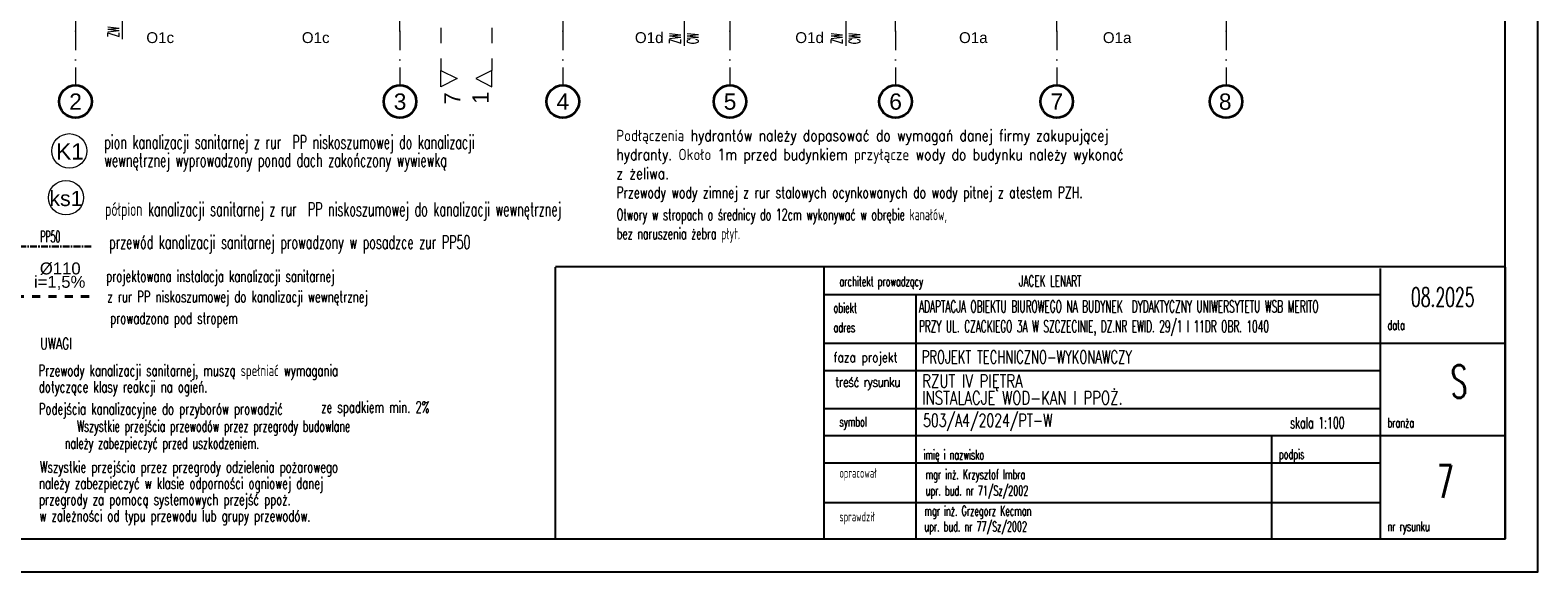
# Model space of a CAD drawing. Header units: millimetres. Extents: x -34676 to 172266, y 39940 to 476087.
# Tile 244 of 256: x 28026 to 55806, y 412767 to 422748. Entities that reach past the tile are written whole.
import ezdxf
from ezdxf.lldxf.tags import DXFTag

# ---------------------------------------------------------------- set-up
doc = ezdxf.new("R2010")
doc.units = ezdxf.units.MM
doc.header["$MEASUREMENT"] = 0
for name, pattern in [('DASHED', [2, 1, -1]), ('Kropki i Kreski', [6.702778, 3.527778, -1.763889, 0, -1.411111]), ('MITTE', [2, 1.25, -0.25, 0.25, -0.25]), ('Przerywana', [5.644444, 2.822222, -2.822222])]:
    doc.linetypes.add(name, pattern=pattern)
doc.layers.add('#ks', color=34, linetype='Continuous', lineweight=30)
for name, color, linetype in [('#opisy', 7, 'Continuous'), ('#podkład', 252, 'Continuous'), ('0_Nr_pióra__1', 7, 'Continuous'), ('_TABELA', 7, 'Continuous'), ('IS_Text_Armatury_Wodociag', 7, 'Continuous'), ('IS_Text_Pion_Wodociag', 7, 'Continuous'), ('Konstrukcja - Siatka mod', 7, 'Continuous'), ('Znaczniki - Przekroje', 7, 'Continuous'), ('Znaczniki okien Archicada', 7, 'Continuous')]:
    doc.layers.add(name, color=color, linetype=linetype)
doc.layers.add('IS_Opisy_działek_Wodociag', color=7, linetype='SOLID', true_color=0x000000)
doc.styles.add('MtXpl_Arial', font='arial.ttf', dxfattribs={"height": 0.2})
doc.styles.add('ROMANS', font='romans', dxfattribs={"width": 0.6})
doc.styles.get("Standard").update_dxf_attribs({"font": 'arial.ttf'})
doc.styles.add('STYL_AUTOMATYCZNY_1', font='arial.ttf')
doc.styles.add('STYL_AUTOMATYCZNY_6', font='txt')
tags = doc.linetypes.add('SOLID', pattern=[10, 10, 0]).pattern_tags.tags
tags[6:7] = [DXFTag(74, 4), DXFTag(75, 0), DXFTag(340, '0'), DXFTag(46, 0.0), DXFTag(50, 0.0), DXFTag(44, 0.0), DXFTag(45, 0.0)]
tags[4:5] = [DXFTag(74, 4), DXFTag(75, 0), DXFTag(340, '0'), DXFTag(46, 0.0), DXFTag(50, 0.0), DXFTag(44, 0.0), DXFTag(45, 0.0)]

# ---------------------------------------------------------------- blocks, each defined once
blk = doc.blocks.new('tsfdcsa')
at = {"layer": 'Konstrukcja - Siatka mod', "color": 252, "linetype": 'Kropki i Kreski', "lineweight": 13, "ltscale": 100}
for p, q in [((28468, 117496), (28468, 100532)), ((34448, 100532), (34448, 117496)), ((37448, 117501), (37448, 100532)), ((40528, 117496), (40528, 100532)), ((43578, 100532), (43578, 117496)), ((46548, 100532), (46548, 117496)), ((49668, 117496), (49668, 100532)), ((28468, 100532), (28468, 99532)), ((34448, 100532), (34448, 99532)), ((37448, 100532), (37448, 99532)), ((40528, 100532), (40528, 99532)), ((43578, 100532), (43578, 99532)), ((46548, 100532), (46548, 99532)), ((49668, 100532), (49668, 99532))]:
    blk.add_line(p, q, dxfattribs=at)
at = {"layer": 'Konstrukcja - Siatka mod', "color": 252, "linetype": 'Continuous', "lineweight": 35, "ltscale": 100}
for centre in [(28468, 99232), (34448, 99232), (37448, 99232), (40528, 99232), (43578, 99232), (46548, 99232), (49668, 99232)]:
    blk.add_circle(centre, 300, dxfattribs=at)
at = {"layer": 'Konstrukcja - Siatka mod', "color": 252, "linetype": 'Kropki i Kreski', "lineweight": 13, "ltscale": 100}
for p in [(28468, 100532), (28468, 100532), (34448, 100532), (34448, 100532), (37448, 100532), (37448, 100532), (40528, 100532), (40528, 100532), (43578, 100532), (43578, 100532), (46548, 100532), (46548, 100532), (49668, 100532), (49668, 100532)]:
    blk.add_point(p, dxfattribs=at)
at = {"layer": 'Znaczniki - Przekroje', "color": 252, "linetype": 'Przerywana', "lineweight": 13, "ltscale": 100}
for p, q in [((35202, 101154), (35202, 99804)), ((36143, 101154), (36143, 99804))]:
    blk.add_line(p, q, dxfattribs=at)
at = {"layer": 'Znaczniki - Przekroje', "color": 252, "linetype": 'Continuous', "lineweight": 13, "ltscale": 100, "flags": 128}
for points in [[(35202, 99504), (35202, 99804), (35502, 99654)], [(36143, 99504), (36143, 99804), (35843, 99654)]]:
    blk.add_lwpolyline(points, close=True, dxfattribs=at)
at = {"layer": 'Konstrukcja - Siatka mod', "color": 252, "linetype": 'Continuous', "lineweight": 13, "style": 'MtXpl_Arial'}
blk.add_text('8', height=300, dxfattribs=at).set_placement((49536, 99081))
at = {"layer": 'Konstrukcja - Siatka mod', "color": 252, "linetype": 'Continuous', "lineweight": 13, "char_height": 300, "attachment_point": 1, "style": 'STYL_AUTOMATYCZNY_1'}
for s, insert in [('\\A1;{\\pql;\\pt0;\\fArial|b0|i0|c238|p0;\\W1.000000;2}', (28353, 99382)), ('\\A1;{\\pql;\\pt0;\\fArial|b0|i0|c238|p0;\\W1.000000;3}', (34333, 99382)), ('\\A1;{\\pql;\\pt0;\\fArial|b0|i0|c238|p0;\\W1.000000;4}', (37333, 99382)), ('\\A1;{\\pql;\\pt0;\\fArial|b0|i0|c238|p0;\\W1.000000;5}', (40413, 99382)), ('\\A1;{\\pql;\\pt0;\\fArial|b0|i0|c238|p0;\\W1.000000;6}', (43463, 99382)), ('\\A1;{\\pql;\\pt0;\\fArial|b0|i0|c238|p0;\\W1.000000;7}', (46433, 99382))]:
    blk.add_mtext(s, dxfattribs=dict(at, insert=insert))
at = {"layer": 'Znaczniki - Przekroje', "color": 252, "linetype": 'Continuous', "lineweight": 13, "char_height": 300, "rotation": 90, "style": 'STYL_AUTOMATYCZNY_6'}
for s, insert, attachment_point in [('\\A1;{\\pql;\\pt0;\\fGeneva CE|b0|i0|c0|p0;\\W1.000000;7}', (35562, 99178), 7), ('\\A1;{\\pqr;\\pt0;\\fGeneva CE|b0|i0|c0|p0;\\W1.000000;1}', (36083, 99414), 9)]:
    blk.add_mtext(s, dxfattribs=dict(at, insert=insert, attachment_point=attachment_point))
at = {"layer": 'Znaczniki okien Archicada', "color": 252, "linetype": 'Continuous', "lineweight": 15, "char_height": 200, "attachment_point": 7, "style": 'STYL_AUTOMATYCZNY_1'}
for s, insert in [('\\A1;{\\pql;\\pt0;\\fArial|b0|i0|c238|p0;\\W1.000000;O1c\\fArial|b0|i0|c238|p0;\\W1.000000;\\fArial|b0|i0|c238|p0;\\W1.000000;\\fArial|b0|i0|c238|p0;\\W1.000000;}', (29774, 100307)), ('\\A1;{\\pql;\\pt0;\\fArial|b0|i0|c238|p0;\\W1.000000;O1c\\fArial|b0|i0|c238|p0;\\W1.000000;\\fArial|b0|i0|c238|p0;\\W1.000000;\\fArial|b0|i0|c238|p0;\\W1.000000;}', (32639, 100307)), ('\\A1;{\\pql;\\pt0;\\fArial|b0|i0|c238|p0;\\W1.000000;O1d\\fArial|b0|i0|c238|p0;\\W1.000000;\\fArial|b0|i0|c238|p0;\\W1.000000;\\fArial|b0|i0|c238|p0;\\W1.000000;}', (38776, 100307)), ('\\A1;{\\pql;\\pt0;\\fArial|b0|i0|c238|p0;\\W1.000000;O1d\\fArial|b0|i0|c238|p0;\\W1.000000;\\fArial|b0|i0|c238|p0;\\W1.000000;\\fArial|b0|i0|c238|p0;\\W1.000000;}', (41731, 100307)), ('\\A1;{\\pql;\\pt0;\\fArial|b0|i0|c238|p0;\\W1.000000;O1a\\fArial|b0|i0|c238|p0;\\W1.000000;\\fArial|b0|i0|c238|p0;\\W1.000000;\\fArial|b0|i0|c238|p0;\\W1.000000;}', (44748, 100307)), ('\\A1;{\\pql;\\pt0;\\fArial|b0|i0|c238|p0;\\W1.000000;O1a\\fArial|b0|i0|c238|p0;\\W1.000000;\\fArial|b0|i0|c238|p0;\\W1.000000;\\fArial|b0|i0|c238|p0;\\W1.000000;}', (47398, 100307))]:
    blk.add_mtext(s, dxfattribs=dict(at, insert=insert))

msp = doc.modelspace()

# ---------------------------------------------------------------- linework, layer by layer
at = {"layer": '#ks', "color": 34, "linetype": 'MITTE', "lineweight": 30, "ltscale": 100}
msp.add_line((29152, 418763), (27812, 418763), dxfattribs=at)
at = {"layer": '#ks', "color": 34, "linetype": 'DASHED', "lineweight": 40, "ltscale": 150}
msp.add_line((27763, 417841), (29136, 417841), dxfattribs=at)
at = {"layer": '0_Nr_pióra__1', "color": 7, "linetype": 'Continuous', "ltscale": 100}
for p, q in [((37706, 418392), (55206, 418392)), ((37706, 413377), (37706, 418378)), ((42657, 413392), (42657, 418392)), ((55206, 418378), (55206, 413377)), ((52906, 413377), (52906, 418359)), ((42657, 417878), (52906, 417878)), ((44352, 413378), (44352, 417878)), ((42657, 416978), (55206, 416978)), ((42657, 416478), (52906, 416478)), ((42657, 415778), (52906, 415778)), ((42657, 415278), (55206, 415278)), ((50906, 413377), (50906, 415278)), ((42657, 414778), (52906, 414778)), ((42657, 414042), (52906, 414042)), ((42707, 413377), (55206, 413377))]:
    msp.add_line(p, q, dxfattribs=at)
at = {"layer": '0_Nr_pióra__1', "color": 7, "linetype": 'Continuous'}
msp.add_line((42657, 416478), (52906, 416478), dxfattribs=at)
at = {"layer": 'IS_Text_Pion_Wodociag', "color": 7, "linetype": 'SOLID', "lineweight": 18, "ltscale": 10}
for centre in [(28747, 420522), (28686, 419661)]:
    msp.add_ellipse(centre, major_axis=(324, 0), ratio=0.983333, dxfattribs=at)

# ---------------------------------------------------------------- block references
at = {"layer": '#podkład'}
msp.add_blockref('tsfdcsa', (393, 322200), dxfattribs=at)

# ---------------------------------------------------------------- texts
at = {"layer": '#opisy', "color": 7, "lineweight": 5, "insert": (38827, 420247), "char_height": 210, "width": 10379.59, "attachment_point": 4, "style": 'ROMANS'}
msp.add_mtext('\\Fromans|c238;\\W0.8;Podłączenia hydrantów należy dopasować do wymagań danej firmy zakupującej hydranty. Około 1m przed budynkiem przyłącze wody do budynku należy wykonać z żeliwa.\\P\\Fromans.shx|c238;\\W0.70000;Przewody wody zimnej z rur stalowych ocynkowanych do wody pitnej z atestem PZH.', dxfattribs=at)
at = {"layer": '0_Nr_pióra__1', "color": 7, "linetype": 'Continuous', "style": 'ROMANS'}
for s, width, p in [('RZUT IV PIĘTRA', 0.75, (44462, 416162)), ('INSTALACJE WOD-KAN I PPOŻ.', 0.75, (44462, 415853)), ('503/A4/2024/PT-W', 0.7, (44479, 415438))]:
    msp.add_text(s, height=240, rotation=359.9976, dxfattribs=dict(at, width=width)).set_placement(p)
at = {"layer": '0_Nr_pióra__1', "color": 7, "linetype": 'Continuous', "rotation": 359.9976, "style": 'ROMANS'}
for s, insert, char_height, attachment_point in [('{\\Q0;architekt prowadzący}', (42938, 418089), 180, 4), ('{JACEK LENART}', (46245, 418126), 200, 4), ('\\Fromans|c238;08.2025', (54054, 417828), 350, 5), ('{\\Q0;obiekt}', (42829, 417632), 180, 4), ('\\pxql;\\W0.55;ADAPTACJA OBIEKTU BIUROWEGO NA BUDYNEK  DYDAKTYCZNY UNIWERSYTETU WSB MERITO \\PPRZY UL. CZACKIEGO 3A W SZCZECINIE, DZ.NR EWID. 29/1 I 11DR OBR. 1040 ', (44402, 417437), 220, 4), ('{\\Q0;adres}', (42829, 417272), 180, 4), ('{\\Q0;data}', (53036, 417315), 180, 4), ('\\pxql;\\Fromans.shx;\\W0.65;\\A1;PROJEKT TECHNICZNO-WYKONAWCZY', (44456, 416727), 240, 4), ('\\pxqc;S', (54054, 416273), 600, 4), ('{\\Q0;symbol}', (42938, 415504), 180, 4), ('{\\Q0;branża}', (53036, 415515), 180, 4), ('{\\Q0;imię i nazwisko}', (44485, 414905), 180, 4), ('{\\Fromans|c128;\\Q0;mgr in\\Fromans,bigfont|c238;ż\\Fromans|c128;. Krzysztof Imbra\\Pupr. bud. nr 71/Sz/2002}', (44525, 414384), 180, 4), ('{\\Q0;podpis}', (51036, 414905), 180, 4), ('{\\Q0;opracował}', (42938, 414563), 180, 4), ('{\\Q0;mgr inż. Grzegorz Kecman}', (44503, 413861), 180, 4), ('{\\Q0;sprawdził}', (42938, 413758), 180, 4), ('{\\Q0;upr. bud. nr 7\\Fromans,bigfont|c238;7\\Fromans|c238;/Sz/2002}', (44501, 413572), 180, 4), ('{\\Q0;nr rysunku}', (53036, 413575), 180, 4)]:
    msp.add_mtext(s, dxfattribs=dict(at, insert=insert, char_height=char_height, attachment_point=attachment_point))
at = {"layer": '0_Nr_pióra__1', "color": 7, "linetype": 'Continuous', "char_height": 180, "attachment_point": 4, "rotation": 359.9976, "line_spacing_factor": 0.8, "style": 'ROMANS'}
for s, insert in [('\\W0.8;faza projekt', (42829, 416691)), ('\\T0.9;\\W0.8;treść rysunku', (42862, 416236))]:
    msp.add_mtext(s, dxfattribs=dict(at, insert=insert))
at = {"layer": '0_Nr_pióra__1', "color": 7, "linetype": 'Continuous', "insert": (51242, 415513), "char_height": 210, "width": 2283.42, "attachment_point": 4, "line_spacing_factor": 0.9, "style": 'ROMANS'}
msp.add_mtext('skala 1:100', dxfattribs=at)
at = {"layer": '0_Nr_pióra__1', "color": 0, "linetype": 'Continuous', "insert": (54103, 414432), "char_height": 600, "attachment_point": 5, "rotation": 359.9976, "style": 'ROMANS'}
msp.add_mtext('7', dxfattribs=at)
at = {"layer": 'IS_Opisy_działek_Wodociag', "color": 7, "lineweight": 13, "ltscale": 10, "style": 'ROMANS', "width": 0.5}
msp.add_text('PP50', height=210, dxfattribs=at).set_placement((28214, 418840))
at = {"layer": 'IS_Text_Armatury_Wodociag', "color": 7, "linetype": 'SOLID', "lineweight": 5, "ltscale": 10, "style": 'ROMANS'}
for s, width, p in [(' projektowana instalacja kanalizacji sanitarnej', 0.65, (29332, 418109)), (' z rur PP niskoszumowej do kanalizacji wewnętrznej', 0.65, (29354, 417733)), ('prowadzona pod stropem ', 0.65, (29499, 417335)), ('UWAGI', 0.7, (28212, 416868)), ('UWAGI', 0.7, (28212, 416868)), ('Przewody kanalizacji sanitarnej, muszą spełniać wymagania', 0.65, (28179, 416373)), ('dotyczące klasy reakcji na ogień.', 0.65, (28185, 416073)), ('Podejścia kanalizacyjne do przyborów prowadzić', 0.65, (28185, 415665)), ('ze spadkiem min. 2%%% ', 0.65, (33388, 415698)), ('Wszystkie przejścia przez przegrody odzielenia pożarowego', 0.65, (28206, 414595)), ('należy zabezpieczyć w klasie odporności ogniowej danej', 0.65, (28189, 414295)), ('przegrody za pomocą systemowych przejść ppoż. ', 0.65, (28189, 413995)), ('w zależności od typu przewodu lub grupy przewodów.', 0.65, (28197, 413695))]:
    msp.add_text(s, height=210, dxfattribs=dict(at, width=width)).set_placement(p)
at = {"layer": 'IS_Text_Armatury_Wodociag', "color": 7, "linetype": 'SOLID', "lineweight": 5, "ltscale": 10, "attachment_point": 9, "line_spacing_factor": 0.8, "style": 'ROMANS'}
for s, insert, char_height, width in [('\\pxql;półpion kanalizacji sanitarnej z rur  PP niskoszumowej do kanalizacji wewnętrznej ', (37370, 419240), 250, 7963.12), ('\\pxql;przewód kanalizacji sanitarnej prowadzony w posadzce zur PP50', (37442, 418633), 250, 7963.12), ('\\W0.6;Wszystkie przejścia przewodów przez przegrody budowlane ', (33923, 415278), 210, 7312.92), ('\\W0.6;należy zabezpieczyć przed uszkodzeniem.', (32246, 414964), 210, 7312.92)]:
    msp.add_mtext(s, dxfattribs=dict(at, insert=insert, char_height=char_height, width=width))
at = {"layer": 'IS_Text_Armatury_Wodociag', "color": 7, "linetype": 'SOLID', "lineweight": 5, "ltscale": 10, "insert": (38835, 419143), "char_height": 210, "width": 8864.15, "attachment_point": 4, "style": 'ROMANS'}
msp.add_mtext('\\pxql;Otwory w stropach o średnicy do 12cm wykonywać w obrębie kanałów, \\Pbez naruszenia żebra płyt. ', dxfattribs=at)
at = {"layer": 'IS_Text_Pion_Wodociag', "color": 7, "linetype": 'SOLID', "lineweight": 18, "ltscale": 10, "attachment_point": 8}
for s, insert, char_height in [('K1', (28761, 420363), 300), ('ks1', (28686, 419503), 280), ('%%C110', (28581, 418239), 220), ('i=1,5%', (28570, 417960), 220)]:
    msp.add_mtext(s, dxfattribs=dict(at, insert=insert, char_height=char_height))

# ---------------------------------------------------------------- next in the draw order: linework, layer by layer
at = {"layer": '_TABELA', "color": 7}
msp.add_lwpolyline([(13806, 442467), (55806, 442467), (13806, 442467), (13806, 412767), (55806, 412767), (55806, 442467)], dxfattribs=at)
msp.add_lwpolyline([(55206, 441857), (16306, 441857), (16306, 413377), (55206, 413377)], close=True, dxfattribs=at)
at = {"layer": 'IS_Opisy_działek_Wodociag', "color": 7, "lineweight": 13, "ltscale": 10}
for p, q in [((40080, 422458), (40080, 424240)), ((43060, 422458), (43060, 424240)), ((29731, 422581), (29731, 424181))]:
    msp.add_line(p, q, dxfattribs=at)

# ---------------------------------------------------------------- next in the draw order: texts
at = {"layer": 'IS_Opisy_działek_Wodociag', "color": 7, "lineweight": 13, "ltscale": 10, "style": 'ROMANS', "width": 0.5}
for s, p in [('ZW', (29668, 422619)), ('ZW', (40017, 422496)), ('CW', (40340, 422495)), ('ZW', (42997, 422496)), ('CW', (43320, 422495))]:
    msp.add_text(s, height=210, rotation=90, dxfattribs=at).set_placement(p)
at = {"layer": 'IS_Text_Armatury_Wodociag', "color": 7, "linetype": 'SOLID', "lineweight": 5, "ltscale": 10, "insert": (37355, 420145), "char_height": 250, "width": 7963.12, "attachment_point": 9, "line_spacing_factor": 0.8, "style": 'ROMANS'}
msp.add_mtext('\\pxql;pion kanalizacji sanitarnej z rur  PP niskoszumowej do kanalizacji wewnętrznej wyprowadzony ponad dach zakończony wywiewką ', dxfattribs=at)

doc.saveas('drawing.dxf')
